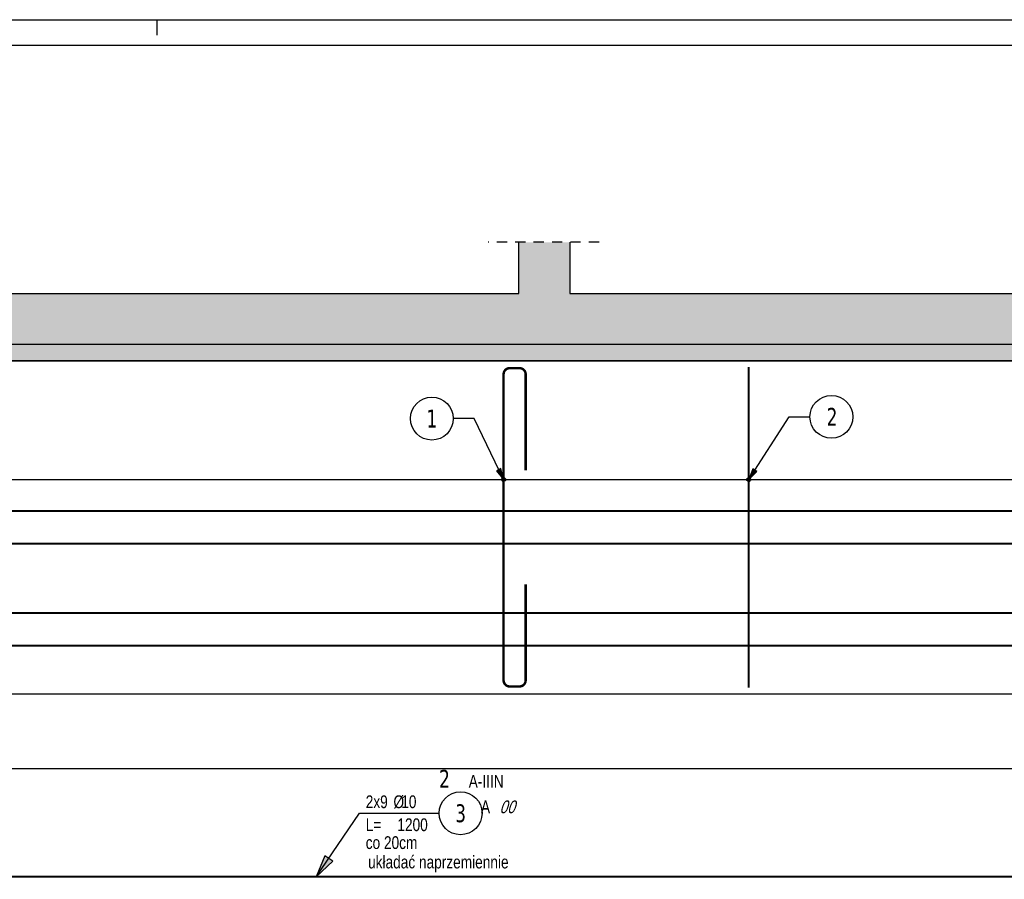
# Model space of a CAD drawing. Header units: millimetres. Extents: x 4862 to 12592, y -1539 to -726.
# Tile 7 of 40: x 5394 to 5876, y -1217 to -796. Entities that reach past the tile are written whole.
import ezdxf
from ezdxf.enums import TextEntityAlignment as Align

# ---------------------------------------------------------------- set-up
doc = ezdxf.new("R2010")
doc.units = ezdxf.units.MM
doc.header["$LTSCALE"] = 25
doc.linetypes.add('MP', pattern=[0.36, 0.2, -0.16])
for name, color, linetype in [('BA_odn', 1, 'Continuous'), ('BA_pdz', 2, 'Continuous'), ('BA_ram', 2, 'Continuous'), ('BA_txs', 2, 'Continuous'), ('BA_wic', 1, 'Continuous'), ('BA_wig', 3, 'Continuous'), ('BA_wis', 2, 'Continuous'), ('BA_wym', 1, 'Continuous'), ('BZ_odn', 1, 'Continuous'), ('BZ_opi1', 7, 'Continuous'), ('BZ_opi2', 4, 'Continuous'), ('BZ_opi4', 53, 'Continuous'), ('BZ_P_wid', 3, 'Continuous'), ('BZ_pom', 6, 'Continuous'), ('BZ_wym', 1, 'Continuous')]:
    doc.layers.add(name, color=color, linetype=linetype)
doc.styles.add('BIKTBG', font='tahoma.ttf', dxfattribs={"width": 0.85})
doc.styles.add('BIKTS', font='bikromsw.shx', dxfattribs={"width": 0.8})
doc.styles.add('BIKWYM', font='bikromsw.shx', dxfattribs={"width": 0.6})
doc.dimstyles.new('BA_KR_25_cm', dxfattribs={"dimscale": 0.25, "dimtxt": 25, "dimasz": 1.666667, "dimexe": 24, "dimexo": 0, "dimgap": 0, "dimtad": 0, "dimdec": 1, "dimrnd": 0.5, "dimzin": 9, "dimdsep": 46, "dimtxsty": 'BIKWYM', "dimblk": 'WYM-KR', "dimcen": 0, "dimdle": 20, "dimclrd": 256, "dimclre": 256, "dimclrt": 2, "dimadec": 0, "dimazin": 0, "dimtfac": 0.033333, "dimtdec": 1, "dimtmove": 0, "dimatfit": 3, "dimldrblk": 'WYM-KR', "dimfxl": 25, "dimfxlon": 1, "dimtvp": 0.8, "dimtolj": 1, "dimarcsym": 0})
doc.dimstyles.new('BA_ST_25_cm', dxfattribs={"dimscale": 0.25, "dimtxt": 25, "dimasz": 1.666667, "dimexe": 24, "dimexo": 0, "dimgap": 0, "dimtad": 0, "dimdec": 1, "dimrnd": 0.5, "dimdsep": 46, "dimtxsty": 'BIKWYM', "dimblk": 'WYM-ST', "dimcen": 0, "dimdle": 20, "dimclrd": 256, "dimclre": 256, "dimclrt": 7, "dimadec": 0, "dimazin": 0, "dimtfac": 0.033333, "dimtdec": 1, "dimtix": 1, "dimtmove": 2, "dimatfit": 3, "dimldrblk": 'WYM-ST', "dimfxl": 1, "dimtvp": 0.8, "dimtolj": 1, "dimtzin": 0, "dimarcsym": 0})
doc.dimstyles.new('BA_ST_50_cm', dxfattribs={"dimscale": 0.5, "dimtxt": 25, "dimasz": 1.666667, "dimexe": 24, "dimexo": 0, "dimgap": 0, "dimtad": 0, "dimdec": 1, "dimrnd": 0.5, "dimdsep": 46, "dimtxsty": 'BIKWYM', "dimblk": 'WYM-ST', "dimcen": 0, "dimdle": 20, "dimclrd": 256, "dimclre": 256, "dimclrt": 7, "dimadec": 0, "dimazin": 0, "dimtfac": 0.033333, "dimtdec": 1, "dimtix": 1, "dimtmove": 2, "dimatfit": 3, "dimldrblk": 'WYM-ST', "dimfxl": 1, "dimtvp": 0.8, "dimtolj": 1, "dimtzin": 0, "dimarcsym": 0})

# ---------------------------------------------------------------- blocks, each defined once
blk = doc.blocks.new('WYM-ST')
blk.add_hatch(color=256).paths.add_polyline_path([(-13, 2.88), (0, 0), (-13, -2.88)])
blk.add_lwpolyline([(0, 0), (-13, 2.88), (-13, -2.88), (0, 0)])
blk = doc.blocks.new('*D52')
at = {"layer": 'BA_odn', "lineweight": -2}
blk.add_line((4986.24, -1021.15), (7516.37, -1021.24), dxfattribs=at)
at = {"layer": 'Defpoints', "color": 0}
for p in [(4985.41, -1021.44), (7517.21, -1021.24), (7517.21, -1021.52)]:
    blk.add_point(p, dxfattribs=at)
at = {"layer": 'BA_odn', "lineweight": -2, "xscale": 0.833333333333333, "yscale": 0.833333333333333, "zscale": 0.833333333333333}
for p, rotation in [((4985.41, -1021.15), 179.9981359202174), ((7517.21, -1021.24), 359.9981359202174)]:
    blk.add_blockref('WYM-ST', p, dxfattribs=dict(at, rotation=rotation))
blk = doc.blocks.new('bik_BlkOpPretU', base_point=(114298.79, 63495.37))
at = {"layer": 'BZ_opi2', "style": 'BIKTBG', "width": 0.8}
blk.add_attdef('NUMER', text='', height=26.25, dxfattribs=at).set_placement((114438.86, 63495.37), align=Align.MIDDLE_CENTER)
at = {"layer": 'BZ_opi4', "style": 'BIKTS', "width": 0.8}
for tag, p in [('SZTUK', (114308.17, 63502.87)), ('PRZEDR_FI', (114363.88, 63502.87)), ('PRZEKROJ', (114375.31, 63502.87)), ('UWAGA', (114313.79, 63469.12))]:
    blk.add_attdef(tag, p, '', height=18.75, dxfattribs=at)
at = {"layer": 'BZ_pom', "width": 0.8}
for tag, p, height, style in [('POZYCJA', (114407.36, 63532.87), 26.25, 'BIKTBG'), ('GATUNEK', (114451.86, 63532.87), 18.75, 'BIKTS'), ('METODA_L', (114498.79, 63495.37), 18.75, 'BIKTS')]:
    blk.add_attdef(tag, p, '', height=height, dxfattribs=dict(at, style=style))
at = {"layer": 'BZ_wym', "width": 0.8}
for tag, p, height, style, flags in [('PRZEDR_L', (114313.79, 63440.99), 18.75, 'BIKTS', 1), ('DLUGOSC', (114313.79, 63412.87), 18.75, 'BIKTS', 1), ('TYP_PRETA', (114313.79, 63384.74), 18.75, 'BIKTS', 3), ('PRZEDR_NR', (114313.79, 63356.62), 26.25, 'BIKTBG', 1), ('PRZEDR_SZT', (114313.79, 63328.49), 18.75, 'BIKTS', 1), ('EURO_KOD', (114313.79, 63300.37), 18.75, 'BIKTS', 3), ('EURO_KOD_SEGMENTY', (114354.51, 63300.37), 18.75, 'BIKTS', 3), ('HAK_1', (114313.79, 63272.24), 18.75, 'BIKTS', 3), ('HAK_2', (114313.79, 63244.12), 18.75, 'BIKTS', 3), ('ID', (114313.79, 63215.99), 18.75, 'BIKTS', 3), ('ID_C', (114313.79, 63187.87), 18.75, 'BIKTS', 3), ('b_atr_0', (114313.79, 63159.74), 18.75, 'BIKTS', 3)]:
    blk.add_attdef(tag, p, '', height=height, dxfattribs=dict(at, style=style, flags=flags))
blk = doc.blocks.new('bik_BlkOpPret', base_point=(8819.93, 5.92))
at = {"layer": 'BZ_opi1', "style": 'BIKTS', "width": 0.8}
for tag, p in [('SZTUK', (8823.05, 8.42)), ('PRZEDR_FI', (8832.1, 8.42)), ('PRZEKROJ', (8835.91, 8.42)), ('PRZEDR_L', (8823.05, -2.83)), ('DLUGOSC', (8838.53, -2.83)), ('UWAGA', (8823.05, -11.58))]:
    blk.add_attdef(tag, p, '', height=6.25, dxfattribs=at)
at = {"layer": 'BZ_opi2', "style": 'BIKTBG', "width": 0.8}
blk.add_attdef('NUMER', text='', height=8.75, dxfattribs=at).set_placement((8869.48, 5.92), align=Align.MIDDLE_CENTER)
at = {"layer": 'BZ_pom', "width": 0.8}
for tag, p, height, style in [('POZYCJA', (8858.98, 18.42), 8.75, 'BIKTBG'), ('GATUNEK', (8873.84, 18.42), 6.25, 'BIKTS'), ('METODA_L', (8879.45, 5.92), 6.25, 'BIKTS'), ('EURO_KOD', (8888.5, 5.92), 6.25, 'BIKTS')]:
    blk.add_attdef(tag, p, '', height=height, dxfattribs=dict(at, style=style))
at = {"layer": 'BZ_wym', "width": 0.8}
for tag, p, height, style, flags in [('PRZEDR_NR', (8823.05, -20.95), 8.75, 'BIKTBG', 1), ('PRZEDR_SZT', (8823.05, -30.33), 6.25, 'BIKTS', 1), ('TYP_PRETA', (8823.05, -39.7), 6.25, 'BIKTS', 3), ('EURO_KOD_SEGMENTY', (8838.05, -49.08), 6.25, 'BIKTS', 3), ('HAK_1', (8823.05, -58.45), 6.25, 'BIKTS', 3), ('HAK_2', (8823.05, -67.83), 6.25, 'BIKTS', 3), ('ID', (8823.05, -77.2), 6.25, 'BIKTS', 3), ('ID_C', (8823.05, -86.58), 6.25, 'BIKTS', 3), ('b_atr_0', (8823.05, -95.95), 6.25, 'BIKTS', 3)]:
    blk.add_attdef(tag, p, '', height=height, dxfattribs=dict(at, style=style, flags=flags))
blk = doc.blocks.new('WYM-KR')
at = {"linetype": 'ByBlock'}
blk.add_line((11.52, 0), (-11.52, 0), dxfattribs=at)
at = {"color": 7, "linetype": 'ByBlock'}
blk.add_line((6.24, 6.24), (-6.24, -6.24), dxfattribs=at)
blk = doc.blocks.new('*D58')
at = {"layer": 'BA_wym', "lineweight": -2}
for p, q in [((4973.81, -1156.36), (4973.81, -1168.61)), ((7528.81, -1156.36), (7528.81, -1168.61)), ((4974.22, -1162.61), (7528.39, -1162.61))]:
    blk.add_line(p, q, dxfattribs=at)
at = {"layer": 'Defpoints', "color": 0}
for p in [(7528.81, -1126.03), (4973.81, -1142.61), (7528.81, -1162.61)]:
    blk.add_point(p, dxfattribs=at)
at = {"layer": 'BA_wym', "lineweight": -2, "xscale": 0.4166666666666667, "yscale": 0.4166666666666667, "zscale": 0.4166666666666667, "rotation": 180}
blk.add_blockref('WYM-KR', (4973.81, -1162.61), dxfattribs=at)
at = {"layer": 'BA_wym', "lineweight": -2, "xscale": 0.4166666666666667, "yscale": 0.4166666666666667, "zscale": 0.4166666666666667}
blk.add_blockref('WYM-KR', (7528.81, -1162.61), dxfattribs=at)
at = {"layer": 'BA_wym', "color": 2, "insert": (6251.31, -1157.61), "char_height": 6.25, "attachment_point": 5, "style": 'BIKWYM'}
blk.add_mtext('\\A1;2555', dxfattribs=at)

msp = doc.modelspace()

# ---------------------------------------------------------------- hatches: boundary and pattern name
at = {"layer": 'BA_wic'}
h = msp.add_hatch(dxfattribs=at)
h.set_pattern_fill('ANSI33', color=256, scale=2.5)
h.set_pattern_definition([(45, (-443.609, -1120.962), (-11.22532, 11.22532), []), (45, (-432.384, -1120.962), (-11.22532, 11.22532), [7.9375, -3.96875])])
h.paths.add_polyline_path([(4948.81, -905.03), (4973.81, -905.03), (4973.81, -930.03), (5638.81, -930.03), (5638.81, -905.03), (5638.81, -905.03), (5663.81, -905.03), (5663.81, -930.03), (6238.81, -930.03), (6238.81, -905.03), (6238.81, -905.03), (6263.81, -905.03), (6263.81, -930.03), (6838.81, -930.03), (6838.81, -905.03), (6838.81, -905.03), (6863.81, -905.03), (6863.81, -930.03), (7528.81, -930.03), (7528.81, -905.03), (7553.81, -905.03), (7553.81, -1126.03), (7528.81, -1126.03), (7528.81, -963.03), (7528.81, -955.03), (4973.81, -955.03), (4973.81, -963.03), (4973.81, -1126.03), (4948.81, -1126.03)])
at = {"layer": 'BA_wig'}
h = msp.add_hatch(color=9, dxfattribs=at)
h.dxf.hatch_style = 1
h.paths.add_polyline_path([(4973.81, -1126.03), (4973.81, -955.03), (7528.81, -955.03), (7528.81, -1126.03), (7520.81, -1126.03), (7520.81, -1044.53), (7520.81, -963.03), (7520.81, -963.03), (4981.81, -963.03), (4981.81, -963.03), (4981.81, -1044.53), (4981.81, -1126.03)])
at = {"layer": 'BA_wis'}
h = msp.add_hatch(color=1, dxfattribs=at)
h.dxf.hatch_style = 1
h.paths.add_polyline_path([(5630.36, -1021.19, -1), (5632.27, -1021.19, -1)])
h = msp.add_hatch(color=1, dxfattribs=at)
h.dxf.hatch_style = 1
h.paths.add_polyline_path([(5750.36, -1021.19, -1), (5752.27, -1021.19, -1)])

# ---------------------------------------------------------------- linework, layer by layer
at = {"layer": 'BA_pdz', "color": 1}
msp.add_line((5461.67, -796.09), (5461.67, -803.59), dxfattribs=at)
at = {"layer": 'BA_wic', "elevation": 0}
for points in [[(7553.81, -905.03), (7553.81, -1126.03), (7528.81, -1126.03), (7528.81, -955.03), (4973.81, -955.03), (4973.81, -1126.03), (4948.81, -1126.03), (4948.81, -905.03)], [(4973.81, -905.03), (4973.81, -930.03), (5638.81, -930.03), (5638.81, -905.03)], [(5663.81, -905.03), (5663.81, -930.03), (6238.81, -930.03), (6238.81, -905.03)]]:
    msp.add_lwpolyline(points, dxfattribs=at)
at = {"layer": 'BA_wic', "linetype": 'MP'}
msp.add_lwpolyline([(5678.01, -905.03), (5623.73, -905.03)], dxfattribs=at)
at = {"layer": 'BA_wig'}
msp.add_lwpolyline([(4973.81, -1126.03), (4981.81, -1126.03), (4981.81, -963.03), (7520.81, -963.03), (7520.81, -1126.03), (7528.81, -1126.03), (7528.81, -955.03), (4973.81, -955.03), (4973.81, -1126.03)], dxfattribs=at)
at = {"layer": 'BA_wis'}
msp.add_lwpolyline([(4981.81, -1126.03), (7520.81, -1126.03), (7520.81, -963.03), (4981.81, -963.03)], close=True, dxfattribs=at)
at = {"layer": 'BA_wis', "color": 1}
for centre in [(5631.31, -1021.19), (5631.31, -1021.19), (5751.32, -1021.19), (5751.32, -1021.19)]:
    msp.add_circle(centre, 0.954, dxfattribs=at)
at = {"layer": 'BZ_odn', "color": 252}
for centre in [(5596.2, -991.32), (5791.74, -990.47)]:
    msp.add_circle(centre, 10.5, dxfattribs=at)
at = {"layer": 'BZ_odn'}
msp.add_circle((5610.26, -1184.49), 10.5, dxfattribs=at)
at = {"layer": 'BZ_P_wid', "const_width": 1.2}
msp.add_lwpolyline([(5642.11, -1016.63), (5642.11, -969.63, 0.414214), (5639.11, -966.63), (5634.31, -966.63, 0.414214), (5631.31, -969.63), (5631.31, -1119.43, 0.414214), (5634.31, -1122.43), (5639.11, -1122.43, 0.414214), (5642.11, -1119.43), (5642.11, -1072.43)], format="xyb", dxfattribs=at)
at = {"layer": 'BZ_P_wid', "linetype": 'MP', "const_width": 1}
for points in [[(5751.31, -1123.03), (5751.31, -966.03)], [(4984.81, -1036.57), (6184.81, -1036.57)]]:
    msp.add_lwpolyline(points, dxfattribs=at)
at = {"layer": 'BZ_P_wid', "const_width": 1}
for points in [[(6184.81, -1052.48), (4984.81, -1052.48)], [(6184.81, -1215.6), (4984.81, -1215.6)]]:
    msp.add_lwpolyline(points, dxfattribs=at)
at = {"layer": 'BZ_P_wid', "color": 8, "linetype": 'MP', "const_width": 1}
msp.add_lwpolyline([(5167.8, -1086.5), (6367.8, -1086.58)], dxfattribs=at)
at = {"layer": 'BZ_P_wid', "color": 8, "const_width": 1}
msp.add_lwpolyline([(5167.8, -1102.41), (6367.8, -1102.49)], dxfattribs=at)

# ---------------------------------------------------------------- block references
ref = msp.add_blockref('bik_BlkOpPretU', (5559.03, -991.32))
ref.add_attrib('NUMER', '1', dxfattribs={"layer": 'BZ_opi2', "height": 8.75, "style": 'BIKTBG', "width": 0.8}).set_placement((5596.2, -991.32), align=Align.MIDDLE_CENTER)
ref = msp.add_blockref('bik_BlkOpPretU', (5754.87, -990.47))
ref.add_attrib('NUMER', '2', dxfattribs={"layer": 'BZ_opi2', "height": 8.75, "style": 'BIKTBG', "width": 0.8}).set_placement((5792.04, -990.47), align=Align.MIDDLE_CENTER)
ref = msp.add_blockref('bik_BlkOpPret', (5560.72, -1184.49), dxfattribs=dict(xscale=0.5, yscale=0.5, zscale=0.5))
ref.add_attrib('NUMER', '3', dxfattribs={"layer": 'BZ_opi2', "height": 8.75, "style": 'BIKTBG', "width": 0.8}).set_placement((5610.26, -1184.49), align=Align.MIDDLE_CENTER)
ref.add_attrib('POZYCJA', '2', (5599.76, -1171.99), dxfattribs={"layer": 'BZ_pom', "height": 8.75, "style": 'BIKTBG', "width": 0.8})
ref.add_attrib('SZTUK', '2x9', (5563.84, -1181.99), dxfattribs={"layer": 'BZ_opi1', "height": 6.25, "style": 'BIKTS', "width": 0.8})
ref.add_attrib('GATUNEK', 'A-IIIN', (5614.24, -1171.99), dxfattribs={"layer": 'BZ_pom', "height": 6.25, "style": 'BIKTS', "width": 0.8})
ref.add_attrib('PRZEKROJ', '10', (5581.22, -1181.99), dxfattribs={"layer": 'BZ_opi1', "height": 6.25, "style": 'BIKTS', "width": 0.8})
ref.add_attrib('DLUGOSC', '1200', (5579.32, -1193.24), dxfattribs={"layer": 'BZ_opi1', "height": 6.25, "style": 'BIKTS', "width": 0.8})
ref.add_attrib('UWAGA', 'co 20cm', (5563.84, -1201.99), dxfattribs={"layer": 'BZ_opi1', "height": 6.25, "style": 'BIKTS', "width": 0.8})
ref.add_attrib('METODA_L', 'A', (5620.24, -1184.49), dxfattribs={"layer": 'BZ_pom', "height": 6.25, "style": 'BIKTS', "width": 0.8})
ref.add_attrib('PRZEDR_FI', '%%c', (5577.41, -1181.99), dxfattribs={"layer": 'BZ_opi1', "height": 6.25, "style": 'BIKTS', "width": 0.8})
ref.add_attrib('PRZEDR_L', 'L=', (5563.84, -1193.24), dxfattribs={"layer": 'BZ_opi1', "height": 6.25, "style": 'BIKTS', "width": 0.8})
ref.add_attrib('EURO_KOD', '00', (5629.29, -1184.49), dxfattribs={"layer": 'BZ_pom', "height": 6.25, "style": 'BIKTS', "oblique": 18, "width": 0.8})

# ---------------------------------------------------------------- dimensions: what is measured, and where the dimension line sits
at = {"layer": 'BA_odn'}
dim = msp.add_aligned_dim(p1=(4985.41, -1021.44), p2=(7517.21, -1021.52), distance=0.28, text=' ', dimstyle='BA_ST_50_cm', override={"dimsah": 1, "dimse1": 1, "dimse2": 1}, dxfattribs=at)
dim.commit()
dim.dimension.update_dxf_attribs({"geometry": '*D52', "text_midpoint": (5580.36, -1011.43)})
at = {"layer": 'BA_wym'}
dim = msp.add_linear_dim(base=(7528.81, -1162.61), p1=(4973.81, -1142.61), p2=(7528.81, -1126.03), dimstyle='BA_KR_25_cm', override={"dimblk": 'WYM-KR', "dimatfit": 1}, dxfattribs=at)
dim.commit()
dim.dimension.update_dxf_attribs({"geometry": '*D58', "text_midpoint": (6251.31, -1157.61)})

# ---------------------------------------------------------------- leaders
at = {"layer": 'BZ_odn', "color": 252}
for points in [[(5631.31, -1021.19), (5616.87, -991.32), (5606.7, -991.32)], [(5751.32, -1021.19), (5771.08, -990.47), (5781.24, -990.47)]]:
    msp.add_leader(points, dimstyle='BA_ST_25_cm', override={"dimclrd": 252}, dxfattribs=at)
at = {"layer": 'BZ_odn'}
msp.add_leader([(5539.65, -1215.6), (5560.72, -1184.49), (5599.76, -1184.49)], dimstyle='BA_ST_50_cm', dxfattribs=at)

# ---------------------------------------------------------------- next in the draw order: texts
at = {"layer": 'BA_txs', "color": 3, "insert": (5564.99, -1205.24), "char_height": 6.25, "width": 418.2711, "attachment_point": 1, "style": 'BIKTS', "bg_fill": 2}
msp.add_mtext('układać naprzemiennie', dxfattribs=at)

# ---------------------------------------------------------------- next in the draw order: linework, layer by layer
at = {"layer": 'BA_ram', "color": 1}
msp.add_lwpolyline([(4861.67, -1538.59), (4861.67, -796.09), (7611.67, -796.09), (7611.67, -1538.59)], close=True, dxfattribs=at)
at = {"layer": 'BA_ram'}
msp.add_lwpolyline([(4911.67, -1526.09), (4911.67, -808.59), (7599.17, -808.59), (7599.17, -1526.09)], close=True, dxfattribs=at)

doc.saveas('drawing.dxf')
